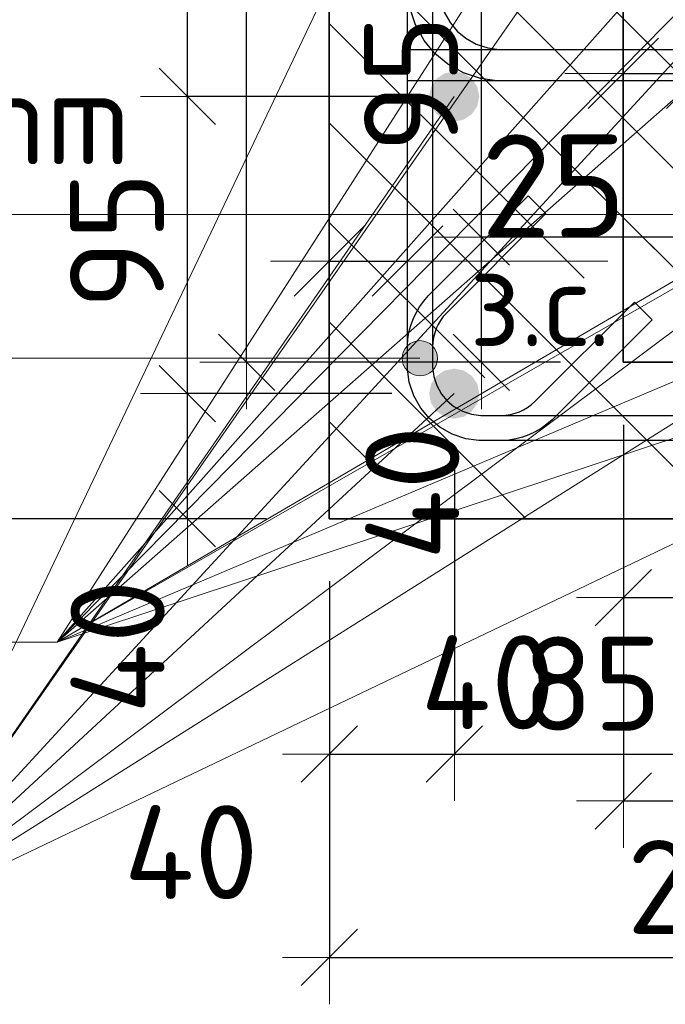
# Model space of a CAD drawing. Header units: metres. Extents: x -38 to 97, y -15 to 21.
# Tile 57 of 118: x 72.102 to 72.308, y 5.158 to 5.473. Entities that reach past the tile are written whole.
import ezdxf

# ---------------------------------------------------------------- set-up
doc = ezdxf.new("R2010")
doc.units = ezdxf.units.M
doc.header["$PDMODE"] = 65
for name, color, linetype, lineweight in [('XR$3$Арм.стержн. Хомут', 240, 'Continuous', 35), ('XR$3$Арм.стержн.горизонт. 1', 180, 'Continuous', 35), ('XR$3$Размерная линия (1)', 7, 'Continuous', 13), ('XR$3$Размерная линия_ общее', 7, 'Continuous', 13), ('XR$5$Арм. стержнями нижней зоны', 180, 'Continuous', 35), ('XR$5$Арм.стержн. Арматура края', 96, 'Continuous', 35), ('XR$5$Арм.стержн. Хомут', 240, 'Continuous', 35), ('XR$5$Арм.стержн.горизонт. 1', 180, 'Continuous', 35), ('XR$5$Размерная линия (1)', 7, 'Continuous', 13), ('XR$5$Размерная линия_ общее', 7, 'Continuous', 13)]:
    doc.layers.add(name, color=color, linetype=linetype, lineweight=lineweight)
doc.styles.add('ISOCPEUR', font='txt')
doc.dimstyles.new('DIMSTYLE_11', dxfattribs={"dimtxt": 0.033, "dimasz": 0.0375, "dimexe": 0, "dimexo": 0, "dimgap": 0.0165, "dimtad": 2, "dimdec": 0, "dimlfac": 1000, "dimrnd": 1, "dimzin": 12, "dimdsep": 46, "dimtxsty": 'ISOCPEUR', "dimblk1": 'ALL_ML_STRICH', "dimblk2": 'ALL_ML_STRICH', "dimsah": 1, "dimcen": 0, "dimclrd": 7, "dimclre": 256, "dimclrt": 7, "dimadec": 0, "dimazin": 0, "dimtfac": 1, "dimtdec": 0, "dimtix": 1, "dimtmove": 2, "dimatfit": 3, "dimfxl": 0, "dimtvp": 1.2, "dimtzin": 0, "dimlwd": 0, "dimlwe": -3, "dimarcsym": 0})
doc.dimstyles.new('DIMSTYLE_12', dxfattribs={"dimtxt": 0.03, "dimasz": 0.03, "dimexe": 0, "dimexo": 0, "dimgap": 0.015, "dimtad": 2, "dimdec": 0, "dimlfac": 1000, "dimrnd": 1, "dimzin": 12, "dimdsep": 46, "dimtxsty": 'ISOCPEUR', "dimblk1": 'ALL_ML_STRICH', "dimblk2": 'ALL_ML_STRICH', "dimsah": 1, "dimcen": 0, "dimclrd": 7, "dimclre": 256, "dimclrt": 7, "dimadec": 0, "dimazin": 0, "dimtfac": 1, "dimtdec": 0, "dimtix": 1, "dimtmove": 2, "dimatfit": 3, "dimfxl": 0, "dimtzin": 0, "dimlwd": 0, "dimlwe": -3, "dimarcsym": 0})
doc.dimstyles.new('DIMSTYLE_14', dxfattribs={"dimtxt": 0.03, "dimasz": 0.03, "dimexe": 0, "dimexo": 0, "dimgap": 0.015, "dimtad": 2, "dimdec": 0, "dimlfac": 1000, "dimrnd": 1, "dimzin": 12, "dimdsep": 46, "dimtxsty": 'ISOCPEUR', "dimblk1": 'ALL_ML_STRICH', "dimblk2": 'ALL_ML_STRICH', "dimsah": 1, "dimcen": 0, "dimclrd": 7, "dimclre": 256, "dimclrt": 7, "dimadec": 0, "dimazin": 0, "dimtfac": 1, "dimtdec": 0, "dimtix": 1, "dimtmove": 2, "dimatfit": 3, "dimfxl": 0, "dimtvp": 1.2, "dimtzin": 0, "dimlwd": 0, "dimlwe": -3, "dimarcsym": 0})
doc.dimstyles.new('DIMSTYLE_15', dxfattribs={"dimtxt": 0.03, "dimasz": 0.03, "dimexe": 0, "dimexo": 0, "dimgap": 0.015, "dimtad": 0, "dimdec": 0, "dimlfac": 1000, "dimrnd": 1, "dimzin": 12, "dimdsep": 46, "dimtxsty": 'ISOCPEUR', "dimblk1": 'ALL_ML_STRICH', "dimblk2": 'ALL_ML_STRICH', "dimsah": 1, "dimcen": 0, "dimclrd": 7, "dimclre": 256, "dimclrt": 7, "dimadec": 0, "dimazin": 0, "dimtfac": 1, "dimtdec": 0, "dimtix": 1, "dimtmove": 2, "dimatfit": 3, "dimfxl": 0, "dimtvp": 1.2, "dimtzin": 0, "dimlwd": 0, "dimlwe": -3, "dimarcsym": 0})
doc.dimstyles.new('DIMSTYLE_16', dxfattribs={"dimtxt": 0.03, "dimasz": 0.03, "dimexe": 0, "dimexo": 0, "dimgap": 0.015, "dimtad": 0, "dimdec": 0, "dimlfac": 1000, "dimrnd": 1, "dimzin": 12, "dimdsep": 46, "dimtxsty": 'ISOCPEUR', "dimblk1": 'ALL_ML_STRICH', "dimblk2": 'ALL_ML_STRICH', "dimsah": 1, "dimcen": 0, "dimclrd": 7, "dimclre": 256, "dimclrt": 7, "dimadec": 0, "dimazin": 0, "dimtfac": 1, "dimtdec": 0, "dimtix": 1, "dimtmove": 2, "dimatfit": 3, "dimfxl": 0, "dimtvp": 1.2, "dimtzin": 0, "dimlwd": 0, "dimlwe": -3, "dimarcsym": 0})
pattern_1 = [(135, (0, 0), (-0.031819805, -0.031819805), [0.4, -0.05, 0, -0.05]), (135, (-0.01591, -0.01591), (-0.031819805, -0.031819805), [0.8, -0.1, 0.1, -0.1])]

# ---------------------------------------------------------------- blocks, each defined once
blk = doc.blocks.new('ALL_ML_STRICH')
at = {"color": 0, "linetype": 'ByBlock', "lineweight": -2}
for p, q in [((0, -0.5), (0, 0.5)), ((-0.3, -0.3), (0.3, 0.3)), ((-1, 0), (0.5, 0))]:
    blk.add_line(p, q, dxfattribs=at)
blk = doc.blocks.new('*D77')
at = {"layer": 'DEFPOINTS', "color": 7, "linetype": 'Continuous', "lineweight": 13, "transparency": 33554687}
for p in [(72.29474, 5.66307), (72.1744, 5.36307), (72.2947, 5.36307)]:
    blk.add_point(p, dxfattribs=at)
at = {"layer": 'XR$3$Размерная линия (1)', "color": 9, "linetype": 'Continuous', "lineweight": -2, "true_color": 0xc7c7c7, "transparency": 33554687}
for p, q in [((72.27474, 5.66307), (72.1744, 5.66307)), ((72.2747, 5.36307), (72.1744, 5.36307))]:
    blk.add_line(p, q, dxfattribs=at)
at = {"layer": 'XR$3$Размерная линия (1)', "color": 7, "linetype": 'Continuous', "lineweight": -2, "transparency": 33554687}
blk.add_line((72.1744, 5.36307), (72.1744, 5.66307), dxfattribs=at)
at = {"layer": 'XR$3$Размерная линия (1)', "color": 7, "linetype": 'Continuous', "lineweight": 13, "transparency": 33554687, "xscale": 0.03, "yscale": 0.03, "zscale": 0.03}
for p, rotation in [((72.1744, 5.66307), 90), ((72.1744, 5.36307), 270)]:
    blk.add_blockref('ALL_ML_STRICH', p, dxfattribs=dict(at, rotation=rotation))
at = {"layer": 'XR$3$Размерная линия (1)', "color": 7, "linetype": 'Continuous', "lineweight": 13, "transparency": 33554687, "insert": (72.1519, 5.51457), "char_height": 0.03, "width": 0.09, "attachment_point": 5, "rotation": 90, "style": 'ISOCPEUR'}
blk.add_mtext('\\A1;{300}', dxfattribs=at)
blk = doc.blocks.new('*D78')
at = {"layer": 'DEFPOINTS', "color": 7, "linetype": 'Continuous', "lineweight": 13, "transparency": 33554687}
for p in [(72.29474, 5.36307), (72.5447, 5.36307), (72.29474, 5.22283)]:
    blk.add_point(p, dxfattribs=at)
at = {"layer": 'XR$3$Размерная линия (1)', "color": 9, "linetype": 'Continuous', "lineweight": -2, "true_color": 0xc7c7c7, "transparency": 33554687}
for p, q in [((72.29474, 5.34307), (72.29474, 5.22283)), ((72.5447, 5.34307), (72.5447, 5.22283))]:
    blk.add_line(p, q, dxfattribs=at)
at = {"layer": 'XR$3$Размерная линия (1)', "color": 7, "linetype": 'Continuous', "lineweight": -2, "transparency": 33554687}
blk.add_line((72.29474, 5.22283), (72.5447, 5.22283), dxfattribs=at)
at = {"layer": 'XR$3$Размерная линия (1)', "color": 7, "linetype": 'Continuous', "lineweight": 13, "transparency": 33554687, "xscale": 0.03, "yscale": 0.03, "zscale": 0.03, "rotation": 180}
blk.add_blockref('ALL_ML_STRICH', (72.29474, 5.22283), dxfattribs=at)
at = {"layer": 'XR$3$Размерная линия (1)', "color": 7, "linetype": 'Continuous', "lineweight": 13, "transparency": 33554687, "xscale": 0.03, "yscale": 0.03, "zscale": 0.03}
blk.add_blockref('ALL_ML_STRICH', (72.5447, 5.22283), dxfattribs=at)
at = {"layer": 'XR$3$Размерная линия (1)', "color": 7, "linetype": 'Continuous', "lineweight": 13, "transparency": 33554687, "insert": (72.42122, 5.24533), "char_height": 0.03, "width": 0.09, "attachment_point": 5, "style": 'ISOCPEUR'}
blk.add_mtext('\\A1;{250}', dxfattribs=at)
blk = doc.blocks.new('*D82')
at = {"layer": 'DEFPOINTS', "color": 7, "linetype": 'Continuous', "lineweight": 13, "transparency": 33554687}
for p in [(72.33466, 5.40307), (72.29474, 5.36307), (72.29474, 5.28783)]:
    blk.add_point(p, dxfattribs=at)
at = {"layer": 'XR$3$Размерная линия (1)', "color": 9, "linetype": 'Continuous', "lineweight": -2, "true_color": 0xc7c7c7, "transparency": 33554687}
for p, q in [((72.33466, 5.38307), (72.33466, 5.28783)), ((72.29474, 5.34307), (72.29474, 5.28783))]:
    blk.add_line(p, q, dxfattribs=at)
at = {"layer": 'XR$3$Размерная линия (1)', "color": 7, "linetype": 'Continuous', "lineweight": -2, "transparency": 33554687}
blk.add_line((72.29474, 5.28783), (72.33466, 5.28783), dxfattribs=at)
at = {"layer": 'XR$3$Размерная линия (1)', "color": 7, "linetype": 'Continuous', "lineweight": 13, "transparency": 33554687, "xscale": 0.03, "yscale": 0.03, "zscale": 0.03, "rotation": 180}
blk.add_blockref('ALL_ML_STRICH', (72.29474, 5.28783), dxfattribs=at)
at = {"layer": 'XR$3$Размерная линия (1)', "color": 7, "linetype": 'Continuous', "lineweight": 13, "transparency": 33554687, "xscale": 0.03, "yscale": 0.03, "zscale": 0.03}
blk.add_blockref('ALL_ML_STRICH', (72.33466, 5.28783), dxfattribs=at)
at = {"layer": 'XR$3$Размерная линия (1)', "color": 7, "linetype": 'Continuous', "lineweight": 13, "transparency": 33554687, "insert": (72.25144, 5.26076), "char_height": 0.03, "width": 0.06, "attachment_point": 5, "style": 'ISOCPEUR'}
blk.add_mtext('\\A1;{40}', dxfattribs=at)
blk = doc.blocks.new('*D91')
at = {"layer": 'DEFPOINTS', "color": 7, "linetype": 'Continuous', "lineweight": 13, "transparency": 33554687}
for p in [(72.29474, 5.45544), (72.29474, 5.42045), (72.31974, 5.41545)]:
    blk.add_point(p, dxfattribs=at)
at = {"layer": 'XR$3$Размерная линия_ общее', "color": 253, "linetype": 'Continuous', "lineweight": -2, "true_color": 0xa0a0a0, "transparency": 33554687}
for p, q in [((72.29474, 5.44045), (72.29474, 5.45544)), ((72.31974, 5.43545), (72.31974, 5.45544))]:
    blk.add_line(p, q, dxfattribs=at)
at = {"layer": 'XR$3$Размерная линия_ общее', "color": 7, "linetype": 'Continuous', "lineweight": -2, "transparency": 33554687}
blk.add_line((72.29474, 5.45544), (72.31974, 5.45544), dxfattribs=at)
at = {"layer": 'XR$3$Размерная линия_ общее', "color": 7, "linetype": 'Continuous', "lineweight": 13, "transparency": 33554687, "xscale": 0.0375, "yscale": 0.0375, "zscale": 0.0375, "rotation": 180}
blk.add_blockref('ALL_ML_STRICH', (72.29474, 5.45544), dxfattribs=at)
at = {"layer": 'XR$3$Размерная линия_ общее', "color": 7, "linetype": 'Continuous', "lineweight": 13, "transparency": 33554687, "xscale": 0.0375, "yscale": 0.0375, "zscale": 0.0375}
blk.add_blockref('ALL_ML_STRICH', (72.31974, 5.45544), dxfattribs=at)
at = {"layer": 'XR$3$Размерная линия_ общее', "color": 7, "linetype": 'Continuous', "lineweight": 13, "transparency": 33554687, "insert": (72.36647, 5.47944), "char_height": 0.033, "width": 0.066, "attachment_point": 5, "style": 'ISOCPEUR'}
blk.add_mtext('\\A1;{25}', dxfattribs=at)
at = {"layer": 'XR$3$Размерная линия_ общее', "color": 7, "linetype": 'Continuous', "lineweight": 13, "transparency": 33554687, "insert": (72.33952, 5.45523), "char_height": 0.027, "width": 0.00135, "attachment_point": 1, "line_spacing_factor": 0.60241, "style": 'ISOCPEUR'}
blk.add_mtext('з.с.', dxfattribs=at)
blk = doc.blocks.new('*D152')
at = {"layer": 'DEFPOINTS', "color": 7, "linetype": 'Continuous', "lineweight": 13, "transparency": 33554687}
for p in [(72.33466, 5.40307), (72.2494, 5.36307), (72.2947, 5.36307)]:
    blk.add_point(p, dxfattribs=at)
at = {"layer": 'XR$3$Размерная линия (1)', "color": 9, "linetype": 'Continuous', "lineweight": -2, "true_color": 0xc7c7c7, "transparency": 33554687}
for p, q in [((72.31466, 5.40307), (72.2494, 5.40307)), ((72.2747, 5.36307), (72.2494, 5.36307))]:
    blk.add_line(p, q, dxfattribs=at)
at = {"layer": 'XR$3$Размерная линия (1)', "color": 7, "linetype": 'Continuous', "lineweight": -2, "transparency": 33554687}
blk.add_line((72.2494, 5.36307), (72.2494, 5.40307), dxfattribs=at)
at = {"layer": 'XR$3$Размерная линия (1)', "color": 7, "linetype": 'Continuous', "lineweight": 13, "transparency": 33554687, "xscale": 0.03, "yscale": 0.03, "zscale": 0.03}
for p, rotation in [((72.2494, 5.40307), 90), ((72.2494, 5.36307), 270)]:
    blk.add_blockref('ALL_ML_STRICH', p, dxfattribs=dict(at, rotation=rotation))
at = {"layer": 'XR$3$Размерная линия (1)', "color": 7, "linetype": 'Continuous', "lineweight": 13, "transparency": 33554687, "insert": (72.22732, 5.32133), "char_height": 0.03, "width": 0.06, "attachment_point": 5, "rotation": 90, "style": 'ISOCPEUR'}
blk.add_mtext('\\A1;{40}', dxfattribs=at)
blk = doc.blocks.new('*D153')
at = {"layer": 'DEFPOINTS', "color": 7, "linetype": 'Continuous', "lineweight": 13, "transparency": 33554687}
for p in [(72.33466, 5.49807), (72.2494, 5.40307), (72.33466, 5.40307)]:
    blk.add_point(p, dxfattribs=at)
at = {"layer": 'XR$3$Размерная линия (1)', "color": 9, "linetype": 'Continuous', "lineweight": -2, "true_color": 0xc7c7c7, "transparency": 33554687}
for p, q in [((72.31466, 5.49807), (72.2494, 5.49807)), ((72.31466, 5.40307), (72.2494, 5.40307))]:
    blk.add_line(p, q, dxfattribs=at)
at = {"layer": 'XR$3$Размерная линия (1)', "color": 7, "linetype": 'Continuous', "lineweight": -2, "transparency": 33554687}
blk.add_line((72.2494, 5.40307), (72.2494, 5.49807), dxfattribs=at)
at = {"layer": 'XR$3$Размерная линия (1)', "color": 7, "linetype": 'Continuous', "lineweight": 13, "transparency": 33554687, "xscale": 0.03, "yscale": 0.03, "zscale": 0.03}
for p, rotation in [((72.2494, 5.49807), 90), ((72.2494, 5.40307), 270)]:
    blk.add_blockref('ALL_ML_STRICH', p, dxfattribs=dict(at, rotation=rotation))
at = {"layer": 'XR$3$Размерная линия (1)', "color": 7, "linetype": 'Continuous', "lineweight": 13, "transparency": 33554687, "insert": (72.2269, 5.45207), "char_height": 0.03, "width": 0.06, "attachment_point": 5, "rotation": 90, "style": 'ISOCPEUR'}
blk.add_mtext('\\A1;{95}', dxfattribs=at)
blk = doc.blocks.new('*D322')
at = {"layer": 'DEFPOINTS', "color": 7, "linetype": 'Continuous', "lineweight": 13, "transparency": 33554687}
for p in [(72.20078, 5.39542), (72.20078, 5.36044), (72.22578, 5.35544)]:
    blk.add_point(p, dxfattribs=at)
at = {"layer": 'XR$5$Размерная линия_ общее', "color": 253, "linetype": 'Continuous', "lineweight": -2, "true_color": 0xa0a0a0, "transparency": 33554687}
for p, q in [((72.20078, 5.38044), (72.20078, 5.39542)), ((72.22578, 5.37544), (72.22578, 5.39542))]:
    blk.add_line(p, q, dxfattribs=at)
at = {"layer": 'XR$5$Размерная линия_ общее', "color": 7, "linetype": 'Continuous', "lineweight": -2, "transparency": 33554687}
blk.add_line((72.20078, 5.39542), (72.22578, 5.39542), dxfattribs=at)
at = {"layer": 'XR$5$Размерная линия_ общее', "color": 7, "linetype": 'Continuous', "lineweight": 13, "transparency": 33554687, "xscale": 0.0375, "yscale": 0.0375, "zscale": 0.0375, "rotation": 180}
blk.add_blockref('ALL_ML_STRICH', (72.20078, 5.39542), dxfattribs=at)
at = {"layer": 'XR$5$Размерная линия_ общее', "color": 7, "linetype": 'Continuous', "lineweight": 13, "transparency": 33554687, "xscale": 0.0375, "yscale": 0.0375, "zscale": 0.0375}
blk.add_blockref('ALL_ML_STRICH', (72.22578, 5.39542), dxfattribs=at)
at = {"layer": 'XR$5$Размерная линия_ общее', "color": 7, "linetype": 'Continuous', "lineweight": 13, "transparency": 33554687, "insert": (72.2725, 5.41942), "char_height": 0.033, "width": 0.066, "attachment_point": 5, "style": 'ISOCPEUR'}
blk.add_mtext('\\A1;{25}', dxfattribs=at)
at = {"layer": 'XR$5$Размерная линия_ общее', "color": 7, "linetype": 'Continuous', "lineweight": 13, "transparency": 33554687, "insert": (72.24555, 5.39521), "char_height": 0.027, "width": 0.00135, "attachment_point": 1, "line_spacing_factor": 0.60241, "style": 'ISOCPEUR'}
blk.add_mtext('з.с.', dxfattribs=at)
blk = doc.blocks.new('*D328')
at = {"layer": 'DEFPOINTS', "color": 7, "linetype": 'Continuous', "lineweight": 13, "transparency": 33554687}
for p in [(72.20082, 5.61305), (72.08047, 5.31305), (72.20078, 5.31305)]:
    blk.add_point(p, dxfattribs=at)
at = {"layer": 'XR$5$Размерная линия (1)', "color": 9, "linetype": 'Continuous', "lineweight": -2, "true_color": 0xc7c7c7, "transparency": 33554687}
for p, q in [((72.18082, 5.61305), (72.08047, 5.61305)), ((72.18078, 5.31305), (72.08047, 5.31305))]:
    blk.add_line(p, q, dxfattribs=at)
at = {"layer": 'XR$5$Размерная линия (1)', "color": 7, "linetype": 'Continuous', "lineweight": -2, "transparency": 33554687}
blk.add_line((72.08047, 5.31305), (72.08047, 5.61305), dxfattribs=at)
at = {"layer": 'XR$5$Размерная линия (1)', "color": 7, "linetype": 'Continuous', "lineweight": 13, "transparency": 33554687, "xscale": 0.03, "yscale": 0.03, "zscale": 0.03}
for p, rotation in [((72.08047, 5.61305), 90), ((72.08047, 5.31305), 270)]:
    blk.add_blockref('ALL_ML_STRICH', p, dxfattribs=dict(at, rotation=rotation))
at = {"layer": 'XR$5$Размерная линия (1)', "color": 7, "linetype": 'Continuous', "lineweight": 13, "transparency": 33554687, "insert": (72.05797, 5.46455), "char_height": 0.03, "width": 0.09, "attachment_point": 5, "rotation": 90, "style": 'ISOCPEUR'}
blk.add_mtext('\\A1;{300}', dxfattribs=at)
blk = doc.blocks.new('*D329')
at = {"layer": 'DEFPOINTS', "color": 7, "linetype": 'Continuous', "lineweight": 13, "transparency": 33554687}
for p in [(72.20082, 5.31305), (72.45078, 5.31305), (72.20082, 5.17282)]:
    blk.add_point(p, dxfattribs=at)
at = {"layer": 'XR$5$Размерная линия (1)', "color": 9, "linetype": 'Continuous', "lineweight": -2, "true_color": 0xc7c7c7, "transparency": 33554687}
for p, q in [((72.20082, 5.29305), (72.20082, 5.17282)), ((72.45078, 5.29305), (72.45078, 5.17282))]:
    blk.add_line(p, q, dxfattribs=at)
at = {"layer": 'XR$5$Размерная линия (1)', "color": 7, "linetype": 'Continuous', "lineweight": -2, "transparency": 33554687}
blk.add_line((72.20082, 5.17282), (72.45078, 5.17282), dxfattribs=at)
at = {"layer": 'XR$5$Размерная линия (1)', "color": 7, "linetype": 'Continuous', "lineweight": 13, "transparency": 33554687, "xscale": 0.03, "yscale": 0.03, "zscale": 0.03, "rotation": 180}
blk.add_blockref('ALL_ML_STRICH', (72.20082, 5.17282), dxfattribs=at)
at = {"layer": 'XR$5$Размерная линия (1)', "color": 7, "linetype": 'Continuous', "lineweight": 13, "transparency": 33554687, "xscale": 0.03, "yscale": 0.03, "zscale": 0.03}
blk.add_blockref('ALL_ML_STRICH', (72.45078, 5.17282), dxfattribs=at)
at = {"layer": 'XR$5$Размерная линия (1)', "color": 7, "linetype": 'Continuous', "lineweight": 13, "transparency": 33554687, "insert": (72.3273, 5.19532), "char_height": 0.03, "width": 0.09, "attachment_point": 5, "style": 'ISOCPEUR'}
blk.add_mtext('\\A1;{250}', dxfattribs=at)
blk = doc.blocks.new('*D348')
at = {"layer": 'DEFPOINTS', "color": 7, "linetype": 'Continuous', "lineweight": 13, "transparency": 33554687}
for p in [(72.24074, 5.35305), (72.20082, 5.31305), (72.20082, 5.23782)]:
    blk.add_point(p, dxfattribs=at)
at = {"layer": 'XR$5$Размерная линия (1)', "color": 9, "linetype": 'Continuous', "lineweight": -2, "true_color": 0xc7c7c7, "transparency": 33554687}
for p, q in [((72.24074, 5.33305), (72.24074, 5.23782)), ((72.20082, 5.29305), (72.20082, 5.23782))]:
    blk.add_line(p, q, dxfattribs=at)
at = {"layer": 'XR$5$Размерная линия (1)', "color": 7, "linetype": 'Continuous', "lineweight": -2, "transparency": 33554687}
blk.add_line((72.20082, 5.23782), (72.24074, 5.23782), dxfattribs=at)
at = {"layer": 'XR$5$Размерная линия (1)', "color": 7, "linetype": 'Continuous', "lineweight": 13, "transparency": 33554687, "xscale": 0.03, "yscale": 0.03, "zscale": 0.03, "rotation": 180}
blk.add_blockref('ALL_ML_STRICH', (72.20082, 5.23782), dxfattribs=at)
at = {"layer": 'XR$5$Размерная линия (1)', "color": 7, "linetype": 'Continuous', "lineweight": 13, "transparency": 33554687, "xscale": 0.03, "yscale": 0.03, "zscale": 0.03}
blk.add_blockref('ALL_ML_STRICH', (72.24074, 5.23782), dxfattribs=at)
at = {"layer": 'XR$5$Размерная линия (1)', "color": 7, "linetype": 'Continuous', "lineweight": 13, "transparency": 33554687, "insert": (72.15666, 5.20646), "char_height": 0.03, "width": 0.06, "attachment_point": 5, "style": 'ISOCPEUR'}
blk.add_mtext('\\A1;{40}', dxfattribs=at)
blk = doc.blocks.new('*D349')
at = {"layer": 'DEFPOINTS', "color": 7, "linetype": 'Continuous', "lineweight": 13, "transparency": 33554687}
for p in [(72.24074, 5.35305), (72.32574, 5.35305), (72.24074, 5.23782)]:
    blk.add_point(p, dxfattribs=at)
at = {"layer": 'XR$5$Размерная линия (1)', "color": 9, "linetype": 'Continuous', "lineweight": -2, "true_color": 0xc7c7c7, "transparency": 33554687}
for p, q in [((72.24074, 5.33305), (72.24074, 5.23782)), ((72.32574, 5.33305), (72.32574, 5.23782))]:
    blk.add_line(p, q, dxfattribs=at)
at = {"layer": 'XR$5$Размерная линия (1)', "color": 7, "linetype": 'Continuous', "lineweight": -2, "transparency": 33554687}
blk.add_line((72.24074, 5.23782), (72.32574, 5.23782), dxfattribs=at)
at = {"layer": 'XR$5$Размерная линия (1)', "color": 7, "linetype": 'Continuous', "lineweight": 13, "transparency": 33554687, "xscale": 0.03, "yscale": 0.03, "zscale": 0.03, "rotation": 180}
blk.add_blockref('ALL_ML_STRICH', (72.24074, 5.23782), dxfattribs=at)
at = {"layer": 'XR$5$Размерная линия (1)', "color": 7, "linetype": 'Continuous', "lineweight": 13, "transparency": 33554687, "xscale": 0.03, "yscale": 0.03, "zscale": 0.03}
blk.add_blockref('ALL_ML_STRICH', (72.32574, 5.23782), dxfattribs=at)
at = {"layer": 'XR$5$Размерная линия (1)', "color": 7, "linetype": 'Continuous', "lineweight": 13, "transparency": 33554687, "insert": (72.28474, 5.26032), "char_height": 0.03, "width": 0.06, "attachment_point": 5, "style": 'ISOCPEUR'}
blk.add_mtext('\\A1;{85}', dxfattribs=at)
blk = doc.blocks.new('*D624')
at = {"layer": 'DEFPOINTS', "color": 7, "linetype": 'Continuous', "lineweight": 13, "transparency": 33554687}
for p in [(72.24074, 5.35305), (72.15547, 5.31305), (72.20078, 5.31305)]:
    blk.add_point(p, dxfattribs=at)
at = {"layer": 'XR$5$Размерная линия (1)', "color": 9, "linetype": 'Continuous', "lineweight": -2, "true_color": 0xc7c7c7, "transparency": 33554687}
for p, q in [((72.22074, 5.35305), (72.15547, 5.35305)), ((72.18078, 5.31305), (72.15547, 5.31305))]:
    blk.add_line(p, q, dxfattribs=at)
at = {"layer": 'XR$5$Размерная линия (1)', "color": 7, "linetype": 'Continuous', "lineweight": -2, "transparency": 33554687}
blk.add_line((72.15547, 5.31305), (72.15547, 5.35305), dxfattribs=at)
at = {"layer": 'XR$5$Размерная линия (1)', "color": 7, "linetype": 'Continuous', "lineweight": 13, "transparency": 33554687, "xscale": 0.03, "yscale": 0.03, "zscale": 0.03}
for p, rotation in [((72.15547, 5.35305), 90), ((72.15547, 5.31305), 270)]:
    blk.add_blockref('ALL_ML_STRICH', p, dxfattribs=dict(at, rotation=rotation))
at = {"layer": 'XR$5$Размерная линия (1)', "color": 7, "linetype": 'Continuous', "lineweight": 13, "transparency": 33554687, "insert": (72.13318, 5.27215), "char_height": 0.03, "width": 0.06, "attachment_point": 5, "rotation": 90, "style": 'ISOCPEUR'}
blk.add_mtext('\\A1;{40}', dxfattribs=at)
blk = doc.blocks.new('*D625')
at = {"layer": 'DEFPOINTS', "color": 7, "linetype": 'Continuous', "lineweight": 13, "transparency": 33554687}
for p in [(72.24074, 5.44805), (72.15547, 5.35305), (72.24074, 5.35305)]:
    blk.add_point(p, dxfattribs=at)
at = {"layer": 'XR$5$Размерная линия (1)', "color": 9, "linetype": 'Continuous', "lineweight": -2, "true_color": 0xc7c7c7, "transparency": 33554687}
for p, q in [((72.22074, 5.44805), (72.15547, 5.44805)), ((72.22074, 5.35305), (72.15547, 5.35305))]:
    blk.add_line(p, q, dxfattribs=at)
at = {"layer": 'XR$5$Размерная линия (1)', "color": 7, "linetype": 'Continuous', "lineweight": -2, "transparency": 33554687}
blk.add_line((72.15547, 5.35305), (72.15547, 5.44805), dxfattribs=at)
at = {"layer": 'XR$5$Размерная линия (1)', "color": 7, "linetype": 'Continuous', "lineweight": 13, "transparency": 33554687, "xscale": 0.03, "yscale": 0.03, "zscale": 0.03}
for p, rotation in [((72.15547, 5.44805), 90), ((72.15547, 5.35305), 270)]:
    blk.add_blockref('ALL_ML_STRICH', p, dxfattribs=dict(at, rotation=rotation))
at = {"layer": 'XR$5$Размерная линия (1)', "color": 7, "linetype": 'Continuous', "lineweight": 13, "transparency": 33554687, "insert": (72.13297, 5.40205), "char_height": 0.03, "width": 0.06, "attachment_point": 5, "rotation": 90, "style": 'ISOCPEUR'}
blk.add_mtext('\\A1;{95}', dxfattribs=at)
blk = doc.blocks.new('*D626')
at = {"layer": 'DEFPOINTS', "color": 7, "linetype": 'Continuous', "lineweight": 13, "transparency": 33554687}
for p in [(72.24074, 5.56805), (72.15547, 5.44805), (72.24074, 5.44805)]:
    blk.add_point(p, dxfattribs=at)
at = {"layer": 'XR$5$Размерная линия (1)', "color": 9, "linetype": 'Continuous', "lineweight": -2, "true_color": 0xc7c7c7, "transparency": 33554687}
for p, q in [((72.22074, 5.56805), (72.15547, 5.56805)), ((72.22074, 5.44805), (72.15547, 5.44805))]:
    blk.add_line(p, q, dxfattribs=at)
at = {"layer": 'XR$5$Размерная линия (1)', "color": 7, "linetype": 'Continuous', "lineweight": -2, "transparency": 33554687}
blk.add_line((72.15547, 5.44805), (72.15547, 5.56805), dxfattribs=at)
at = {"layer": 'XR$5$Размерная линия (1)', "color": 7, "linetype": 'Continuous', "lineweight": 13, "transparency": 33554687, "xscale": 0.03, "yscale": 0.03, "zscale": 0.03}
for p, rotation in [((72.15547, 5.56805), 90), ((72.15547, 5.44805), 270)]:
    blk.add_blockref('ALL_ML_STRICH', p, dxfattribs=dict(at, rotation=rotation))
at = {"layer": 'XR$5$Размерная линия (1)', "color": 7, "linetype": 'Continuous', "lineweight": 13, "transparency": 33554687, "insert": (72.13297, 5.51255), "char_height": 0.03, "width": 0.09, "attachment_point": 5, "rotation": 90, "style": 'ISOCPEUR'}
blk.add_mtext('\\A1;{120}', dxfattribs=at)

msp = doc.modelspace()

# ---------------------------------------------------------------- hatches: boundary and pattern name
at = {"linetype": 'Continuous', "lineweight": 25, "transparency": 33554687}
h = msp.add_hatch(dxfattribs=at)
h.set_pattern_fill('__________540', scale=0.015, style=0, pattern_type=2)
h.set_pattern_definition(pattern_1)
h.paths.add_polyline_path([(72.5447, 5.66307), (72.2947, 5.66307), (72.2947, 5.36307), (72.5447, 5.36307)], flags=0)
at = {"linetype": 'Continuous', "lineweight": 13, "transparency": 33554687}
h = msp.add_hatch(dxfattribs=at)
h.set_pattern_fill('__________540', scale=0.015, style=0, pattern_type=2)
h.set_pattern_definition(pattern_1)
h.paths.add_polyline_path([(72.20078, 5.61305), (72.20078, 5.41305), (72.63295, 5.41305), (72.63295, 5.61305)], flags=0)
at = {"linetype": 'Continuous', "lineweight": 25, "transparency": 33554687}
h = msp.add_hatch(dxfattribs=at)
h.set_pattern_fill('__________540', scale=0.015, style=0, pattern_type=2)
h.set_pattern_definition(pattern_1)
h.paths.add_polyline_path([(72.20078, 5.31305), (72.45078, 5.31305), (72.45078, 5.41305), (72.20078, 5.41305)], flags=0)
at = {"layer": 'XR$5$Арм.стержн. Хомут', "linetype": 'Continuous', "lineweight": 13, "transparency": 33554687}
for points in [[(72.2249, 5.36155), (72.2249, 5.36717), (72.22412, 5.36436)], [(72.2249, 5.36717), (72.22693, 5.35952), (72.22693, 5.3692)], [(72.2249, 5.36717), (72.2249, 5.36155), (72.22693, 5.35952)], [(72.22693, 5.3692), (72.22974, 5.35873), (72.22974, 5.36998)], [(72.22693, 5.3692), (72.22693, 5.35952), (72.22974, 5.35873)], [(72.22974, 5.36998), (72.22974, 5.35873), (72.23255, 5.35952)], [(72.22974, 5.36998), (72.23255, 5.35952), (72.23255, 5.3692)], [(72.23255, 5.3692), (72.23255, 5.35952), (72.23458, 5.36155)], [(72.23255, 5.3692), (72.23458, 5.36155), (72.23458, 5.36717)], [(72.23458, 5.36717), (72.23458, 5.36155), (72.23537, 5.36436)]]:
    msp.add_hatch(color=7, dxfattribs=at).paths.add_polyline_path(points)
at = {"layer": 'XR$5$Арм.стержн.горизонт. 1', "linetype": 'Continuous', "lineweight": 50, "transparency": 33554687}
for points in [[(72.2487, 5.44805), (72.24809, 5.45112), (72.24636, 5.45371), (72.24376, 5.45545), (72.2407, 5.45605), (72.23764, 5.45545), (72.23505, 5.45371), (72.23331, 5.45112), (72.2327, 5.44805), (72.23331, 5.44499), (72.23505, 5.4424), (72.23764, 5.44066), (72.2407, 5.44005), (72.24376, 5.44066), (72.24636, 5.4424), (72.24809, 5.44499)], [(72.2487, 5.35305), (72.24809, 5.35612), (72.24636, 5.35871), (72.24376, 5.36045), (72.2407, 5.36105), (72.23764, 5.36045), (72.23505, 5.35871), (72.23331, 5.35612), (72.2327, 5.35305), (72.23331, 5.34999), (72.23505, 5.3474), (72.23764, 5.34566), (72.2407, 5.34505), (72.24376, 5.34566), (72.24636, 5.3474), (72.24809, 5.34999)]]:
    msp.add_hatch(color=7, dxfattribs=at).paths.add_polyline_path(points)

# ---------------------------------------------------------------- linework, layer by layer
at = {"color": 7, "linetype": 'Continuous', "lineweight": 35, "transparency": 33554687}
for p, q in [((72.2947, 5.66307), (72.2947, 5.36307)), ((72.20078, 5.61305), (72.20078, 5.41305)), ((72.20078, 5.41305), (72.20078, 5.31305)), ((72.2947, 5.36307), (72.5447, 5.36307)), ((72.20078, 5.31305), (72.45078, 5.31305))]:
    msp.add_line(p, q, dxfattribs=at)
at = {"color": 7, "linetype": 'Continuous', "lineweight": 13, "transparency": 33554687}
msp.add_line((72.22578, 5.39542), (72.28978, 5.39542), dxfattribs=at)
at = {"layer": 'XR$3$Арм.стержн. Хомут', "color": 7, "linetype": 'Continuous', "lineweight": 13, "transparency": 33554687}
for p, q in [((71.88614, 5.41033), (72.16914, 5.41033)), ((72.16914, 5.41033), (72.32366, 5.41033))]:
    msp.add_line(p, q, dxfattribs=at)
at = {"layer": 'XR$3$Арм.стержн.горизонт. 1', "color": 7, "linetype": 'Continuous', "lineweight": 13, "transparency": 33554687}
for p, q in [((72.11391, 5.27357), (72.3347, 5.61807)), ((72.11391, 5.27357), (72.41963, 5.61807)), ((72.11391, 5.27357), (72.5047, 5.61807)), ((72.11391, 5.27357), (72.50474, 5.49807)), ((72.11391, 5.27357), (72.33466, 5.49807)), ((72.11391, 5.27357), (72.33466, 5.40307)), ((72.11391, 5.27357), (72.41966, 5.40307)), ((72.11391, 5.27357), (72.50474, 5.40307)), ((71.88791, 5.27357), (72.11391, 5.27357))]:
    msp.add_line(p, q, dxfattribs=at)
at = {"layer": 'XR$5$Арм. стержнями нижней зоны', "color": 4, "linetype": 'Continuous', "lineweight": 25, "transparency": 33554687}
msp.add_lwpolyline([(72.22578, 5.46305), (72.63795, 5.46305), (72.63795, 5.45305), (72.22578, 5.45305), (72.22578, 5.46305)], dxfattribs=at)
at = {"layer": 'XR$5$Арм.стержн. Арматура края', "color": 4, "linetype": 'Continuous', "lineweight": 25, "transparency": 33554687}
for points in [[(72.63795, 5.45305), (72.25434, 5.45305), (72.24913, 5.45378), (72.24369, 5.45557), (72.23868, 5.45838), (72.23455, 5.46183), (72.2311, 5.46595), (72.2283, 5.47096), (72.2265, 5.4764), (72.22578, 5.48162), (72.22578, 5.55849), (72.2265, 5.56371), (72.2283, 5.56914), (72.2311, 5.57415), (72.23455, 5.57828), (72.23868, 5.58173), (72.24369, 5.58454), (72.24913, 5.58633), (72.25434, 5.58705), (72.63795, 5.58705)], [(72.63795, 5.57705), (72.25504, 5.57705), (72.2514, 5.57655), (72.24773, 5.57534), (72.24438, 5.57346), (72.24165, 5.57118), (72.23937, 5.56846), (72.23749, 5.5651), (72.23628, 5.56143), (72.23578, 5.5578), (72.23578, 5.48231), (72.23628, 5.47868), (72.23749, 5.47501), (72.23937, 5.47165), (72.24165, 5.46893), (72.24438, 5.46665), (72.24773, 5.46477), (72.2514, 5.46356), (72.25504, 5.46305), (72.63795, 5.46305)]]:
    msp.add_lwpolyline(points, dxfattribs=at)
at = {"layer": 'XR$5$Арм.стержн. Хомут', "color": 7, "linetype": 'Continuous', "lineweight": 13, "transparency": 33554687}
for p, q in [((72.22974, 5.36998), (72.22974, 5.36998)), ((72.07659, 5.36436), (72.22974, 5.36436)), ((72.22412, 5.36436), (72.22412, 5.36436)), ((72.23537, 5.36436), (72.23537, 5.36436)), ((72.22974, 5.35873), (72.22974, 5.35873))]:
    msp.add_line(p, q, dxfattribs=at)
at = {"layer": 'XR$5$Арм.стержн. Хомут', "color": 40, "linetype": 'Continuous', "lineweight": 25, "transparency": 33554687}
for points in [[(72.23374, 5.55782), (72.23374, 5.36146), (72.23414, 5.35855), (72.23511, 5.35562), (72.23662, 5.35293), (72.23844, 5.35075), (72.24062, 5.34893), (72.2433, 5.34743), (72.24624, 5.34646), (72.24915, 5.34605), (72.25569, 5.34605), (72.25721, 5.34616), (72.25869, 5.3464), (72.26014, 5.34678), (72.26152, 5.34728), (72.26285, 5.3479), (72.26414, 5.34866), (72.26536, 5.34954), (72.2665, 5.35053), (72.29829, 5.38232), (72.30394, 5.37666), (72.27196, 5.34468), (72.27033, 5.34326), (72.26851, 5.34195), (72.26658, 5.34081), (72.26458, 5.33988), (72.26251, 5.33913), (72.26034, 5.33856), (72.25813, 5.33821), (72.25597, 5.33805), (72.24859, 5.33805), (72.24442, 5.33863), (72.24007, 5.34007), (72.23606, 5.34231), (72.23276, 5.34507), (72.23, 5.34837), (72.22776, 5.35238), (72.22632, 5.35673), (72.22574, 5.36091), (72.22574, 5.55838)], [(72.23374, 5.55782), (72.23374, 5.36146), (72.23414, 5.35855), (72.23511, 5.35562), (72.23662, 5.35293), (72.23844, 5.35075), (72.24062, 5.34893), (72.2433, 5.34743), (72.24624, 5.34646), (72.24915, 5.34605), (72.25569, 5.34605), (72.25721, 5.34616), (72.25869, 5.3464), (72.26014, 5.34678), (72.26152, 5.34728), (72.26285, 5.3479), (72.26414, 5.34866), (72.26536, 5.34954), (72.2665, 5.35053), (72.29829, 5.38232), (72.30394, 5.37666), (72.27196, 5.34468), (72.27033, 5.34326), (72.26851, 5.34195), (72.26658, 5.34081), (72.26458, 5.33988), (72.26251, 5.33913), (72.26034, 5.33856), (72.25813, 5.33821), (72.25597, 5.33805), (72.24859, 5.33805), (72.24442, 5.33863), (72.24007, 5.34007), (72.23606, 5.34231), (72.23276, 5.34507), (72.23, 5.34837), (72.22776, 5.35238), (72.22632, 5.35673), (72.22574, 5.36091), (72.22574, 5.55838)], [(72.3991, 5.33805), (72.24859, 5.33805), (72.24442, 5.33863), (72.24007, 5.34007), (72.23606, 5.34231), (72.23276, 5.34507), (72.23, 5.34837), (72.22776, 5.35238), (72.22632, 5.35673), (72.22574, 5.36091), (72.22574, 5.36829), (72.22589, 5.37044), (72.22625, 5.37265), (72.22681, 5.37482), (72.22756, 5.3769), (72.2285, 5.3789), (72.22964, 5.38083), (72.23095, 5.38264), (72.23236, 5.38427), (72.26435, 5.41626), (72.27, 5.4106)], [(72.3991, 5.33805), (72.24859, 5.33805), (72.24442, 5.33863), (72.24007, 5.34007), (72.23606, 5.34231), (72.23276, 5.34507), (72.23, 5.34837), (72.22776, 5.35238), (72.22632, 5.35673), (72.22574, 5.36091), (72.22574, 5.36829), (72.22589, 5.37044), (72.22625, 5.37265), (72.22681, 5.37482), (72.22756, 5.3769), (72.2285, 5.3789), (72.22964, 5.38083), (72.23095, 5.38264), (72.23236, 5.38427), (72.26435, 5.41626), (72.27, 5.4106)], [(72.27, 5.4106), (72.23822, 5.37882), (72.23722, 5.37767), (72.23634, 5.37645), (72.23559, 5.37516), (72.23496, 5.37383), (72.23446, 5.37245), (72.23409, 5.371), (72.23385, 5.36952), (72.23374, 5.36801), (72.23374, 5.36146), (72.23414, 5.35855), (72.23511, 5.35562), (72.23662, 5.35293), (72.23844, 5.35075), (72.24062, 5.34893), (72.2433, 5.34743), (72.24624, 5.34646), (72.24915, 5.34605), (72.39855, 5.34605)], [(72.27, 5.4106), (72.23822, 5.37882), (72.23722, 5.37767), (72.23634, 5.37645), (72.23559, 5.37516), (72.23496, 5.37383), (72.23446, 5.37245), (72.23409, 5.371), (72.23385, 5.36952), (72.23374, 5.36801), (72.23374, 5.36146), (72.23414, 5.35855), (72.23511, 5.35562), (72.23662, 5.35293), (72.23844, 5.35075), (72.24062, 5.34893), (72.2433, 5.34743), (72.24624, 5.34646), (72.24915, 5.34605), (72.39855, 5.34605)]]:
    msp.add_lwpolyline(points, dxfattribs=at)
at = {"layer": 'XR$5$Арм.стержн. Хомут', "color": 7, "linetype": 'Continuous', "lineweight": 13, "transparency": 33554687}
msp.add_circle((72.22974, 5.36436), 0.00563, dxfattribs=at)
at = {"layer": 'XR$5$Арм.стержн.горизонт. 1', "color": 7, "linetype": 'Continuous', "lineweight": 13, "transparency": 33554687}
for q in [(72.41074, 5.56805), (72.32566, 5.56805), (72.24074, 5.56805), (72.2407, 5.44805), (72.41078, 5.44805), (72.2407, 5.35305), (72.3257, 5.35305), (72.41078, 5.35305)]:
    msp.add_line((72.05819, 5.18415), q, dxfattribs=at)

# ---------------------------------------------------------------- texts
at = {"layer": 'XR$3$Арм.стержн. Хомут', "color": 7, "linetype": 'Continuous', "lineweight": 25, "transparency": 33554687, "insert": (71.90614, 5.42633), "char_height": 0.03, "width": 0.2722217, "attachment_point": 7, "style": 'ISOCPEUR'}
msp.add_mtext('\\W0.96;ø8 L=1000mm ', dxfattribs=at)

# ---------------------------------------------------------------- dimensions: what is measured, and where the dimension line sits
at = {"layer": 'XR$3$Размерная линия (1)', "color": 7, "linetype": 'Continuous', "lineweight": 13, "transparency": 33554687}
for base, p1, p2, dimstyle, picture, middle in [((72.1744, 5.66307), (72.2747, 5.36307), (72.27474, 5.66307), 'DIMSTYLE_12', '*D77', (72.1519, 5.51457)), ((72.2494, 5.49807), (72.31466, 5.40307), (72.31466, 5.49807), 'DIMSTYLE_12', '*D153', (72.2269, 5.45207)), ((72.2494, 5.40307), (72.2747, 5.36307), (72.31466, 5.40307), 'DIMSTYLE_14', '*D152', (72.22732, 5.32133))]:
    dim = msp.add_linear_dim(base=base, p1=p1, p2=p2, angle=90, dimstyle=dimstyle, override={"dimpost": '<>', "dimclrd": 7, "dimclre": 9, "dimclrt": 7, "dimlwd": 0, "dimlwe": 65533}, dxfattribs=at)
    dim.commit()
    dim.dimension.update_dxf_attribs({"geometry": picture, "text_midpoint": middle, "dimtype": 160})
for base, p2, dimstyle, picture, middle in [((72.33466, 5.28783), (72.33466, 5.38307), 'DIMSTYLE_15', '*D82', (72.25144, 5.26076)), ((72.5447, 5.22283), (72.5447, 5.34307), 'DIMSTYLE_12', '*D78', (72.42122, 5.24533))]:
    dim = msp.add_linear_dim(base=base, p1=(72.29474, 5.34307), p2=p2, dimstyle=dimstyle, override={"dimpost": '<>', "dimclrd": 7, "dimclre": 9, "dimclrt": 7, "dimlwd": 0, "dimlwe": 65533}, dxfattribs=at)
    dim.commit()
    dim.dimension.update_dxf_attribs({"geometry": picture, "text_midpoint": middle, "dimtype": 160})
at = {"layer": 'XR$3$Размерная линия_ общее', "color": 7, "linetype": 'Continuous', "lineweight": 13, "transparency": 33554687}
dim = msp.add_linear_dim(base=(72.31974, 5.45544), p1=(72.29474, 5.44045), p2=(72.31974, 5.43545), text='<>\\Xз.с.', dimstyle='DIMSTYLE_11', override={"dimpost": '<>', "dimclrd": 7, "dimclre": 253, "dimclrt": 7, "dimlwd": 0, "dimlwe": 65533}, dxfattribs=at)
dim.commit()
dim.dimension.update_dxf_attribs({"geometry": '*D91', "text_midpoint": (72.36647, 5.47944), "dimtype": 160})
at = {"layer": 'XR$5$Размерная линия (1)', "color": 7, "linetype": 'Continuous', "lineweight": 13, "transparency": 33554687}
for base, p1, p2, dimstyle, picture, middle in [((72.08047, 5.61305), (72.18078, 5.31305), (72.18082, 5.61305), 'DIMSTYLE_12', '*D328', (72.05797, 5.46455)), ((72.15547, 5.56805), (72.22074, 5.44805), (72.22074, 5.56805), 'DIMSTYLE_12', '*D626', (72.13297, 5.51255)), ((72.15547, 5.44805), (72.22074, 5.35305), (72.22074, 5.44805), 'DIMSTYLE_12', '*D625', (72.13297, 5.40205)), ((72.15547, 5.35305), (72.18078, 5.31305), (72.22074, 5.35305), 'DIMSTYLE_14', '*D624', (72.13318, 5.27215))]:
    dim = msp.add_linear_dim(base=base, p1=p1, p2=p2, angle=90, dimstyle=dimstyle, override={"dimpost": '<>', "dimclrd": 7, "dimclre": 9, "dimclrt": 7, "dimlwd": 0, "dimlwe": 65533}, dxfattribs=at)
    dim.commit()
    dim.dimension.update_dxf_attribs({"geometry": picture, "text_midpoint": middle, "dimtype": 160})
for base, p1, p2, dimstyle, picture, middle in [((72.24074, 5.23782), (72.20082, 5.29305), (72.24074, 5.33305), 'DIMSTYLE_16', '*D348', (72.15666, 5.20646)), ((72.32574, 5.23782), (72.24074, 5.33305), (72.32574, 5.33305), 'DIMSTYLE_12', '*D349', (72.28474, 5.26032)), ((72.45078, 5.17282), (72.20082, 5.29305), (72.45078, 5.29305), 'DIMSTYLE_12', '*D329', (72.3273, 5.19532))]:
    dim = msp.add_linear_dim(base=base, p1=p1, p2=p2, dimstyle=dimstyle, override={"dimpost": '<>', "dimclrd": 7, "dimclre": 9, "dimclrt": 7, "dimlwd": 0, "dimlwe": 65533}, dxfattribs=at)
    dim.commit()
    dim.dimension.update_dxf_attribs({"geometry": picture, "text_midpoint": middle, "dimtype": 160})
at = {"layer": 'XR$5$Размерная линия_ общее', "color": 7, "linetype": 'Continuous', "lineweight": 13, "transparency": 33554687}
dim = msp.add_linear_dim(base=(72.22578, 5.39542), p1=(72.20078, 5.38044), p2=(72.22578, 5.37544), text='<>\\Xз.с.', dimstyle='DIMSTYLE_11', override={"dimpost": '<>', "dimclrd": 7, "dimclre": 253, "dimclrt": 7, "dimlwd": 0, "dimlwe": 65533}, dxfattribs=at)
dim.commit()
dim.dimension.update_dxf_attribs({"geometry": '*D322', "text_midpoint": (72.2725, 5.41942), "dimtype": 160})

doc.saveas('drawing.dxf')
